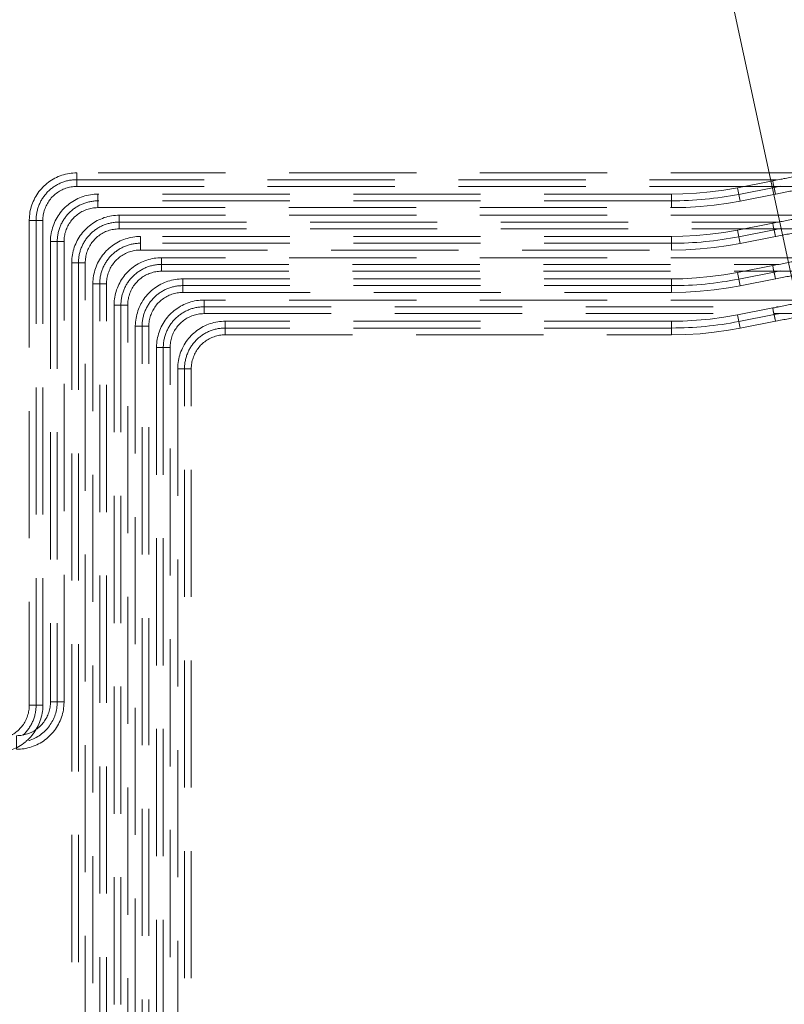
# Model space of a CAD drawing. Header units: millimetres. Extents: x -125 to 26481, y 4748 to 39818.
# Tile 39 of 104: x 16917 to 17819, y 35828 to 36989. Entities that reach past the tile are written whole.
import ezdxf

# ---------------------------------------------------------------- set-up
doc = ezdxf.new("R2010")
doc.units = ezdxf.units.MM
doc.linetypes.add('ADSK_Скрыто', pattern=[300, 150, -150])
doc.linetypes.add('ADSK_Штриховая_ш3 п1_5', pattern=[225, 150, -75])
for name, color, linetype, lineweight in [('A-DETL-____-HDLN', 90, 'ADSK_Скрыто', 9), ('A-DETL-____-MBND', 5, 'ADSK_Штриховая_ш3 п1_5', 20), ('M-EQPM-___-IDEN', 50, 'Continuous', 20)]:
    doc.layers.add(name, color=color, linetype=linetype, lineweight=lineweight)

# ---------------------------------------------------------------- blocks, each defined once
blk = doc.blocks.new('ADSK_СШПЭ Аксиальный_Поворот с фиксатором - Поворот трубы-1648616-В_Этаж 02_Отопление')
at = {"layer": 'A-DETL-____-MBND', "color": 10}
for p, q in [((40.8, -0.2), (37.7, 15.5)), ((-40, 8), (-40, -8))]:
    blk.add_line(p, q, dxfattribs=at)
at = {"layer": 'A-DETL-____-MBND', "color": 10, "flags": 128}
for points in [[(37.7, 15.5), (21.7, 12.7), (5.7, 10.6), (-10.5, 9.1), (-26.7, 8.2), (-40, 8)], [(-40, -8), (-23.1, -7.7), (-6.3, -6.7), (10.5, -5), (27.1, -2.6), (40.8, -0.2)]]:
    blk.add_lwpolyline(points, dxfattribs=at)
blk = doc.blocks.new('ADSK_СШПЭ Аксиальный_Поворот с фиксатором - Поворот трубы-V14-В_Этаж 02_Отопление')
at = {"layer": 'A-DETL-____-MBND', "color": 10}
for p, q in [((8, 48), (-8, 48)), ((-48, 8), (-48, -8))]:
    blk.add_line(p, q, dxfattribs=at)
at = {"layer": 'A-DETL-____-MBND', "color": 10, "flags": 128}
for points in [[(-8, 48), (-8, 46.4), (-8.1, 44.8), (-8.3, 43.2), (-8.5, 41.6), (-8.8, 40.1), (-9.1, 38.5), (-9.6, 36.9), (-10, 35.4), (-10.6, 33.9), (-11.2, 32.4), (-11.8, 31), (-12.5, 29.5), (-13.3, 28.1), (-14.1, 26.8), (-15, 25.4), (-15.9, 24.1), (-16.9, 22.8), (-17.9, 21.6), (-19, 20.4), (-20.1, 19.3), (-21.3, 18.2), (-22.5, 17.2), (-23.8, 16.2), (-25.1, 15.2), (-26.4, 14.3), (-27.8, 13.5), (-29.1, 12.7), (-30.6, 12), (-32, 11.3), (-33.5, 10.7), (-35, 10.2), (-36.5, 9.7), (-38.1, 9.3), (-39.6, 8.9), (-41.2, 8.6), (-42.8, 8.3), (-44.4, 8.2), (-46, 8.1), (-47.6, 8), (-48, 8)], [(-48, -8), (-45.8, -8), (-43.5, -7.8), (-41.3, -7.6), (-39.1, -7.3), (-36.9, -6.9), (-34.7, -6.4), (-32.5, -5.8), (-30.4, -5.2), (-28.3, -4.4), (-26.2, -3.6), (-24.1, -2.7), (-22.1, -1.7), (-20.2, -0.6), (-18.3, 0.6), (-16.4, 1.8), (-14.6, 3.1), (-12.8, 4.5), (-11.1, 5.9), (-9.4, 7.4), (-7.8, 9), (-6.3, 10.6), (-4.8, 12.3), (-3.4, 14.1), (-2.1, 15.9), (-0.9, 17.7), (0.3, 19.7), (1.4, 21.6), (2.4, 23.6), (3.3, 25.6), (4.2, 27.7), (5, 29.8), (5.6, 31.9), (6.2, 34.1), (6.8, 36.3), (7.2, 38.5), (7.5, 40.7), (7.8, 42.9), (7.9, 45.2), (8, 47.4), (8, 48)]]:
    blk.add_lwpolyline(points, dxfattribs=at)
blk = doc.blocks.new('ADSK_СШПЭ Аксиальный_Поворот с фиксатором - Поворот трубы-V15-В_Этаж 02_Отопление')
at = {"layer": 'A-DETL-____-MBND', "color": 170}
for p, q in [((8, 48), (-8, 48)), ((-48, 8), (-48, -8))]:
    blk.add_line(p, q, dxfattribs=at)
at = {"layer": 'A-DETL-____-MBND', "color": 170, "flags": 128}
for points in [[(-8, 48), (-8, 46.4), (-8.1, 44.8), (-8.3, 43.2), (-8.5, 41.6), (-8.8, 40.1), (-9.1, 38.5), (-9.6, 36.9), (-10, 35.4), (-10.6, 33.9), (-11.2, 32.4), (-11.8, 31), (-12.5, 29.5), (-13.3, 28.1), (-14.1, 26.8), (-15, 25.4), (-15.9, 24.1), (-16.9, 22.8), (-17.9, 21.6), (-19, 20.4), (-20.1, 19.3), (-21.3, 18.2), (-22.5, 17.2), (-23.8, 16.2), (-25.1, 15.2), (-26.4, 14.3), (-27.8, 13.5), (-29.1, 12.7), (-30.6, 12), (-32, 11.3), (-33.5, 10.7), (-35, 10.2), (-36.5, 9.7), (-38.1, 9.3), (-39.6, 8.9), (-41.2, 8.6), (-42.8, 8.3), (-44.4, 8.2), (-46, 8.1), (-47.6, 8), (-48, 8)], [(-48, -8), (-45.8, -8), (-43.5, -7.8), (-41.3, -7.6), (-39.1, -7.3), (-36.9, -6.9), (-34.7, -6.4), (-32.5, -5.8), (-30.4, -5.2), (-28.3, -4.4), (-26.2, -3.6), (-24.1, -2.7), (-22.1, -1.7), (-20.2, -0.6), (-18.3, 0.6), (-16.4, 1.8), (-14.6, 3.1), (-12.8, 4.5), (-11.1, 5.9), (-9.4, 7.4), (-7.8, 9), (-6.3, 10.6), (-4.8, 12.3), (-3.4, 14.1), (-2.1, 15.9), (-0.9, 17.7), (0.3, 19.7), (1.4, 21.6), (2.4, 23.6), (3.3, 25.6), (4.2, 27.7), (5, 29.8), (5.6, 31.9), (6.2, 34.1), (6.8, 36.3), (7.2, 38.5), (7.5, 40.7), (7.8, 42.9), (7.9, 45.2), (8, 47.4), (8, 48)]]:
    blk.add_lwpolyline(points, dxfattribs=at)
blk = doc.blocks.new('ADSK_СШПЭ Аксиальный_Поворот с фиксатором - Поворот трубы-V56-В_Этаж 02_Отопление')
at = {"layer": 'A-DETL-____-HDLN', "color": 1}
for p, q in [((33546.6, 36649.3), (33547.2, 36646)), ((33581.4, 36656), (33581.5, 36656.1)), ((33586.7, 36640.8), (33586.3, 36640.7)), ((33587.5, 36640.9), (33586.8, 36640.8)), ((33591.5, 36641.7), (33591.5, 36641.7)), ((33592.3, 36641.9), (33591.7, 36641.8))]:
    blk.add_line(p, q, dxfattribs=at)
at = {"layer": 'A-DETL-____-HDLN', "color": 1, "flags": 128}
for points in [[(33576.2, 36655), (33577.7, 36655.3), (33579.1, 36655.6), (33580.4, 36655.9), (33581.2, 36656)], [(33581.6, 36656.1), (33581.7, 36656.1), (33582.9, 36656.3), (33583.6, 36656.5)], [(33583.7, 36656.5), (33584.1, 36656.6), (33585.2, 36656.8), (33586.2, 36657), (33587.2, 36657.2), (33587.7, 36657.3)], [(33588, 36657.3), (33588.1, 36657.4), (33589, 36657.5), (33589.8, 36657.7), (33590.5, 36657.8), (33591.2, 36658), (33591.7, 36658.1), (33591.9, 36658.1)], [(33592.5, 36658.2), (33592.7, 36658.3), (33593, 36658.3), (33593.3, 36658.4), (33593.5, 36658.4), (33593.6, 36658.4), (33593.7, 36658.5), (33593.7, 36658.5)], [(33593.7, 36658.5), (33594, 36658.5), (33594.3, 36658.6), (33594.7, 36658.6), (33594.9, 36658.6)], [(33595.1, 36658.6), (33595.3, 36658.6), (33595.4, 36658.6)], [(33595.6, 36658.6), (33595.9, 36658.6), (33596.3, 36658.5), (33596.6, 36658.5), (33596.9, 36658.4), (33597.2, 36658.4), (33597.5, 36658.3), (33597.8, 36658.2), (33598.1, 36658.1), (33598.4, 36658), (33598.7, 36657.8), (33599, 36657.7), (33599.3, 36657.5), (33599.5, 36657.4), (33599.8, 36657.2), (33600.1, 36657), (33600.3, 36656.8), (33600.6, 36656.6), (33600.8, 36656.4), (33601, 36656.1), (33601.2, 36655.9), (33601.4, 36655.7), (33601.6, 36655.4), (33601.8, 36655.1), (33602, 36654.9), (33602.2, 36654.6), (33602.2, 36654.5)], [(33602.3, 36654.3), (33602.5, 36654), (33602.6, 36653.7), (33602.7, 36653.5), (33602.8, 36653.1), (33602.9, 36652.8), (33603, 36652.5), (33603.1, 36652.2), (33603.1, 36652.1)], [(33603.1, 36652.1), (33603.1, 36651.8), (33603.2, 36651.5), (33603.2, 36651.2), (33603.2, 36650.9), (33603.2, 36650.5), (33603.2, 36650.2), (33603.2, 36649.9), (33603.2, 36649.6), (33603.1, 36649.3), (33603.1, 36649), (33603, 36648.6), (33602.9, 36648.3), (33602.8, 36648), (33602.7, 36647.7), (33602.6, 36647.4), (33602.5, 36647.1), (33602.3, 36646.9)], [(33586.3, 36640.7), (33585.1, 36640.5), (33583.8, 36640.2), (33582.5, 36640), (33581.1, 36639.7), (33579.7, 36639.4), (33578.2, 36639.1), (33576.7, 36638.8), (33576.5, 36638.8)], [(33591.5, 36641.7), (33590.5, 36641.5), (33589.6, 36641.3), (33588.5, 36641.1), (33587.5, 36640.9)], [(33595, 36642.4), (33594.9, 36642.4), (33594.4, 36642.3), (33593.8, 36642.2), (33593.1, 36642), (33592.3, 36641.9)], [(33596.8, 36642.8), (33596.7, 36642.7), (33596.6, 36642.7), (33596.4, 36642.7), (33596.2, 36642.6), (33595.8, 36642.6), (33595.4, 36642.5)], [(33602.2, 36646.8), (33602.2, 36646.6), (33602, 36646.3), (33601.8, 36646), (33601.6, 36645.8), (33601.4, 36645.5), (33601.2, 36645.3), (33601, 36645.1), (33600.8, 36644.8), (33600.5, 36644.6), (33600.3, 36644.4), (33600, 36644.2), (33599.8, 36644), (33599.5, 36643.8), (33599.2, 36643.7), (33599, 36643.5), (33598.7, 36643.4), (33598.4, 36643.2), (33598.1, 36643.1), (33597.8, 36643), (33597.5, 36642.9), (33597.2, 36642.8), (33596.9, 36642.8), (33596.8, 36642.8)]]:
    blk.add_lwpolyline(points, dxfattribs=at)
at = {"layer": 'A-DETL-____-HDLN', "color": 1}
for start, end in [(161.0515, 191.0515), (191.0515, 206.0515), (153.6533, 161.0515), (146.0515, 152.0533), (101.0515, 146.0515), (93.6533, 101.0515), (88.3738, 92.0533), (86.0515, 87.0844), (28.3738, 86.0515), (11.0515, 27.0844), (333.6533, 11.0515), (206.0515, 207.0844), (208.3738, 221.0515), (221.0515, 233.4428), (236.0515, 267.0844), (268.3738, 272.0533), (273.6533, 332.0533)]:
    blk.add_arc((33595.2, 36650.6), 8, start, end, dxfattribs=at)
at = {"layer": 'A-DETL-____-MBND', "color": 10}
for p, q in [((33547.2, 36646), (33548.1, 36641.4)), ((33548.1, 36641.4), (33549.7, 36633.6))]:
    blk.add_line(p, q, dxfattribs=at)
at = {"layer": 'A-DETL-____-MBND', "color": 10, "flags": 128}
for points in [[(33546.6, 36649.3), (33548.5, 36649.6), (33550.4, 36650), (33552.2, 36650.4), (33554.1, 36650.7), (33556, 36651.1), (33557.8, 36651.4), (33559.6, 36651.8), (33561.4, 36652.1), (33563.2, 36652.5), (33564.9, 36652.8), (33566.7, 36653.2), (33568.4, 36653.5), (33570, 36653.8), (33571.6, 36654.1), (33573.2, 36654.5), (33574.7, 36654.7), (33576.2, 36655)], [(33576.5, 36638.8), (33575.1, 36638.5), (33573.5, 36638.2), (33571.9, 36637.9), (33570.2, 36637.6), (33568.5, 36637.2), (33566.7, 36636.9), (33565, 36636.5), (33563.2, 36636.2), (33561.4, 36635.8), (33559.5, 36635.5), (33557.7, 36635.1), (33555.8, 36634.8), (33553.9, 36634.4), (33552.1, 36634), (33550.2, 36633.7), (33549.7, 36633.6)]]:
    blk.add_lwpolyline(points, dxfattribs=at)
blk = doc.blocks.new('ADSK_СШПЭ Аксиальный_Поворот с фиксатором - Поворот трубы-V57-В_Этаж 02_Отопление')
at = {"layer": 'A-DETL-____-HDLN', "color": 1}
for p, q in [((33546.6, 36799.3), (33547.2, 36796)), ((33581.4, 36806), (33581.5, 36806.1)), ((33586.7, 36790.8), (33586.3, 36790.7)), ((33587.5, 36790.9), (33586.8, 36790.8)), ((33591.5, 36791.7), (33591.5, 36791.7)), ((33592.3, 36791.9), (33591.7, 36791.8))]:
    blk.add_line(p, q, dxfattribs=at)
at = {"layer": 'A-DETL-____-HDLN', "color": 1, "flags": 128}
for points in [[(33576.2, 36805), (33577.7, 36805.3), (33579.1, 36805.6), (33580.4, 36805.9), (33581.2, 36806)], [(33581.6, 36806.1), (33581.7, 36806.1), (33582.9, 36806.3), (33583.6, 36806.5)], [(33583.7, 36806.5), (33584.1, 36806.6), (33585.2, 36806.8), (33586.2, 36807), (33587.2, 36807.2), (33587.7, 36807.3)], [(33588, 36807.3), (33588.1, 36807.4), (33589, 36807.5), (33589.8, 36807.7), (33590.5, 36807.8), (33591.2, 36808), (33591.7, 36808.1), (33591.9, 36808.1)], [(33592.5, 36808.2), (33592.7, 36808.3), (33593, 36808.3), (33593.3, 36808.4), (33593.5, 36808.4), (33593.6, 36808.4), (33593.7, 36808.5), (33593.7, 36808.5)], [(33593.7, 36808.5), (33594, 36808.5), (33594.3, 36808.6), (33594.7, 36808.6), (33594.9, 36808.6)], [(33595.1, 36808.6), (33595.3, 36808.6), (33595.4, 36808.6)], [(33595.6, 36808.6), (33595.9, 36808.6), (33596.3, 36808.5), (33596.6, 36808.5), (33596.9, 36808.4), (33597.2, 36808.4), (33597.5, 36808.3), (33597.8, 36808.2), (33598.1, 36808.1), (33598.4, 36808), (33598.7, 36807.8), (33599, 36807.7), (33599.3, 36807.5), (33599.5, 36807.4), (33599.8, 36807.2), (33600.1, 36807), (33600.3, 36806.8), (33600.6, 36806.6), (33600.8, 36806.4), (33601, 36806.1), (33601.2, 36805.9), (33601.4, 36805.7), (33601.6, 36805.4), (33601.8, 36805.1), (33602, 36804.9), (33602.2, 36804.6), (33602.2, 36804.5)], [(33602.3, 36804.3), (33602.5, 36804), (33602.6, 36803.7), (33602.7, 36803.5), (33602.8, 36803.1), (33602.9, 36802.8), (33603, 36802.5), (33603.1, 36802.2), (33603.1, 36802.1)], [(33603.1, 36802.1), (33603.1, 36801.8), (33603.2, 36801.5), (33603.2, 36801.2), (33603.2, 36800.9), (33603.2, 36800.5), (33603.2, 36800.2), (33603.2, 36799.9), (33603.2, 36799.6), (33603.1, 36799.3), (33603.1, 36799), (33603, 36798.6), (33602.9, 36798.3), (33602.8, 36798), (33602.7, 36797.7), (33602.6, 36797.4), (33602.5, 36797.1), (33602.3, 36796.9)], [(33586.3, 36790.7), (33585.1, 36790.5), (33583.8, 36790.2), (33582.5, 36790), (33581.1, 36789.7), (33579.7, 36789.4), (33578.2, 36789.1), (33576.7, 36788.8), (33576.5, 36788.8)], [(33591.5, 36791.7), (33590.5, 36791.5), (33589.6, 36791.3), (33588.5, 36791.1), (33587.5, 36790.9)], [(33595, 36792.4), (33594.9, 36792.4), (33594.4, 36792.3), (33593.8, 36792.2), (33593.1, 36792), (33592.3, 36791.9)], [(33596.8, 36792.8), (33596.7, 36792.7), (33596.6, 36792.7), (33596.4, 36792.7), (33596.2, 36792.6), (33595.8, 36792.6), (33595.4, 36792.5)], [(33602.2, 36796.8), (33602.2, 36796.6), (33602, 36796.3), (33601.8, 36796), (33601.6, 36795.8), (33601.4, 36795.5), (33601.2, 36795.3), (33601, 36795.1), (33600.8, 36794.8), (33600.5, 36794.6), (33600.3, 36794.4), (33600, 36794.2), (33599.8, 36794), (33599.5, 36793.8), (33599.2, 36793.7), (33599, 36793.5), (33598.7, 36793.4), (33598.4, 36793.2), (33598.1, 36793.1), (33597.8, 36793), (33597.5, 36792.9), (33597.2, 36792.8), (33596.9, 36792.8), (33596.8, 36792.8)]]:
    blk.add_lwpolyline(points, dxfattribs=at)
at = {"layer": 'A-DETL-____-HDLN', "color": 1}
for start, end in [(161.0515, 191.0515), (191.0515, 206.0515), (153.6533, 161.0515), (146.0515, 152.0533), (101.0515, 146.0515), (93.6533, 101.0515), (88.3738, 92.0533), (86.0515, 87.0844), (28.3738, 86.0515), (26.0516, 27.0844), (11.0515, 26.0515), (333.6533, 11.0515), (206.0515, 207.0844), (208.3738, 221.0515), (221.0515, 233.4428), (236.0515, 267.0844), (268.3738, 272.0533), (273.6533, 332.0533)]:
    blk.add_arc((33595.2, 36800.6), 8, start, end, dxfattribs=at)
at = {"layer": 'A-DETL-____-MBND', "color": 10}
for p, q in [((33547.2, 36796), (33548.1, 36791.4)), ((33548.1, 36791.4), (33549.7, 36783.6))]:
    blk.add_line(p, q, dxfattribs=at)
at = {"layer": 'A-DETL-____-MBND', "color": 10, "flags": 128}
for points in [[(33546.6, 36799.3), (33548.5, 36799.6), (33550.4, 36800), (33552.2, 36800.4), (33554.1, 36800.7), (33556, 36801.1), (33557.8, 36801.4), (33559.6, 36801.8), (33561.4, 36802.1), (33563.2, 36802.5), (33564.9, 36802.8), (33566.7, 36803.2), (33568.4, 36803.5), (33570, 36803.8), (33571.6, 36804.1), (33573.2, 36804.5), (33574.7, 36804.7), (33576.2, 36805)], [(33576.5, 36788.8), (33575.1, 36788.5), (33573.5, 36788.2), (33571.9, 36787.9), (33570.2, 36787.6), (33568.5, 36787.2), (33566.7, 36786.9), (33565, 36786.5), (33563.2, 36786.2), (33561.4, 36785.8), (33559.5, 36785.5), (33557.7, 36785.1), (33555.8, 36784.8), (33553.9, 36784.4), (33552.1, 36784), (33550.2, 36783.7), (33549.7, 36783.6)]]:
    blk.add_lwpolyline(points, dxfattribs=at)
blk = doc.blocks.new('ADSK_СШПЭ Аксиальный_Поворот с фиксатором - Поворот трубы-V16-В_Этаж 02_Отопление')
at = {"layer": 'A-DETL-____-HDLN', "color": 5}
blk.add_line((-48, 8), (-48, 2.1), dxfattribs=at)
at = {"layer": 'A-DETL-____-MBND', "color": 170}
for p, q in [((8, 48), (-8, 48)), ((-48, 2.1), (-48, -8))]:
    blk.add_line(p, q, dxfattribs=at)
at = {"layer": 'A-DETL-____-MBND', "color": 170, "flags": 128}
for points in [[(-8, 48), (-8, 46.4), (-8.1, 44.8), (-8.3, 43.2), (-8.5, 41.6), (-8.8, 40.1), (-9.1, 38.5), (-9.6, 36.9), (-10, 35.4), (-10.6, 33.9), (-11.2, 32.4), (-11.8, 31), (-12.5, 29.5), (-13.3, 28.1), (-14.1, 26.8), (-15, 25.4), (-15.9, 24.1), (-16.9, 22.8), (-17.9, 21.6), (-19, 20.4), (-20.1, 19.3), (-21.3, 18.2), (-22.5, 17.2), (-23.8, 16.2), (-25.1, 15.2), (-26.4, 14.3), (-27.8, 13.5), (-29.1, 12.7), (-30.6, 12), (-32, 11.3), (-33.5, 10.7), (-35, 10.2), (-36.5, 9.7), (-38.1, 9.3), (-39.6, 8.9), (-41.2, 8.6), (-42.8, 8.3), (-44.4, 8.2), (-46, 8.1), (-47.6, 8), (-48, 8)], [(-12.1, 5.1), (-11.1, 5.9), (-9.4, 7.4), (-7.8, 9), (-6.3, 10.6), (-4.8, 12.3), (-3.4, 14.1), (-2.1, 15.9), (-0.9, 17.7), (0.3, 19.7), (1.4, 21.6), (2.4, 23.6), (3.3, 25.6), (4.2, 27.7), (5, 29.8), (5.6, 31.9), (6.2, 34.1), (6.8, 36.3), (7.2, 38.5), (7.5, 40.7), (7.8, 42.9), (7.9, 45.2), (8, 47.4), (8, 48)], [(-48, -8), (-45.8, -8), (-43.5, -7.8), (-41.3, -7.6), (-39.1, -7.3), (-36.9, -6.9), (-34.7, -6.4), (-32.5, -5.8), (-30.4, -5.2), (-28.3, -4.4), (-26.2, -3.6), (-24.1, -2.7), (-22.1, -1.7), (-20.2, -0.6), (-18.3, 0.6), (-16.4, 1.8), (-14.6, 3.1), (-12.8, 4.5), (-12.1, 5)]]:
    blk.add_lwpolyline(points, dxfattribs=at)
blk = doc.blocks.new('ADSK_СШПЭ Аксиальный_Поворот с фиксатором - Поворот трубы-V61-В_Этаж 02_Отопление')
at = {"layer": 'A-DETL-____-HDLN', "color": 1}
blk.add_line((-48, 8), (-48, 2.1), dxfattribs=at)
at = {"layer": 'A-DETL-____-MBND', "color": 10}
for p, q in [((8, 48), (-8, 48)), ((-48, 2.1), (-48, -8))]:
    blk.add_line(p, q, dxfattribs=at)
at = {"layer": 'A-DETL-____-MBND', "color": 10, "flags": 128}
for points in [[(-8, 48), (-8, 46.4), (-8.1, 44.8), (-8.3, 43.2), (-8.5, 41.6), (-8.8, 40.1), (-9.1, 38.5), (-9.6, 36.9), (-10, 35.4), (-10.6, 33.9), (-11.2, 32.4), (-11.8, 31), (-12.5, 29.5), (-13.3, 28.1), (-14.1, 26.8), (-15, 25.4), (-15.9, 24.1), (-16.9, 22.8), (-17.9, 21.6), (-19, 20.4), (-20.1, 19.3), (-21.3, 18.2), (-22.5, 17.2), (-23.8, 16.2), (-25.1, 15.2), (-26.4, 14.3), (-27.8, 13.5), (-29.1, 12.7), (-30.6, 12), (-32, 11.3), (-33.5, 10.7), (-35, 10.2), (-36.5, 9.7), (-38.1, 9.3), (-39.6, 8.9), (-41.2, 8.6), (-42.8, 8.3), (-44.4, 8.2), (-46, 8.1), (-47.6, 8), (-48, 8)], [(-48, -8), (-45.8, -8), (-43.5, -7.8), (-41.3, -7.6), (-39.1, -7.3), (-36.9, -6.9), (-34.7, -6.4), (-32.5, -5.8), (-30.4, -5.2), (-28.3, -4.4), (-26.2, -3.6), (-24.1, -2.7), (-22.1, -1.7), (-20.2, -0.6), (-18.3, 0.6), (-16.4, 1.8), (-14.6, 3.1), (-12.8, 4.5), (-11.1, 5.9), (-9.4, 7.4), (-7.8, 9), (-6.3, 10.6), (-4.8, 12.3), (-3.4, 14.1), (-2.1, 15.9), (-0.9, 17.7), (0.3, 19.7), (1.4, 21.6), (2.4, 23.6), (3.3, 25.6), (4.2, 27.7), (5, 29.8), (5.6, 31.9), (6.2, 34.1), (6.8, 36.3), (7.2, 38.5), (7.5, 40.7), (7.8, 42.9), (7.9, 45.2), (8, 47.4), (8, 48)]]:
    blk.add_lwpolyline(points, dxfattribs=at)

msp = doc.modelspace()

# ---------------------------------------------------------------- linework, layer by layer
at = {"layer": 'A-DETL-____-HDLN', "color": 1}
for p, q in [((17805.5, 36796), (17804.9, 36799.3)), ((17805.5, 36746), (17804.9, 36749.3)), ((17805.5, 36696), (17804.9, 36699.3)), ((17805.5, 36646), (17804.9, 36649.3))]:
    msp.add_line(p, q, dxfattribs=at)
at = {"layer": 'A-DETL-____-HDLN', "color": 5}
for p, q in [((17806.8, 36792.6), (17837.5, 36792.6)), ((17806.8, 36742.6), (17837.5, 36742.6)), ((17806.8, 36692.6), (17837.5, 36692.6)), ((17806.8, 36642.6), (17837.5, 36642.6))]:
    msp.add_line(p, q, dxfattribs=at)
at = {"layer": 'A-DETL-____-MBND', "color": 170}
for p, q in [((17834.8, 36808.6), (16984.5, 36808.6)), ((16984.5, 36808.6), (16984.5, 36792.6)), ((16984.5, 36800.6), (17811.8, 36800.6)), ((16984.5, 36792.6), (17806.7, 36792.6)), ((16928.5, 36752.6), (16928.5, 36180.6)), ((16944.5, 36752.6), (16928.5, 36752.6)), ((16936.5, 36180.6), (16936.5, 36752.6)), ((16944.5, 36180.6), (16944.5, 36752.6)), ((17834.8, 36758.6), (17034.5, 36758.6)), ((17034.5, 36758.6), (17034.5, 36742.6)), ((17034.5, 36750.6), (17811.8, 36750.6)), ((17034.5, 36742.6), (17806.7, 36742.6)), ((17834.8, 36708.6), (17084.5, 36708.6)), ((17084.5, 36708.6), (17084.5, 36692.6)), ((16978.5, 36702.6), (16978.5, 34858.5)), ((16994.5, 36702.6), (16978.5, 36702.6)), ((16986.5, 36702.6), (16986.5, 34858.5)), ((16994.5, 34858.5), (16994.5, 36702.6)), ((17084.5, 36700.6), (17811.8, 36700.6)), ((17084.5, 36692.6), (17806.7, 36692.6)), ((17028.5, 36652.6), (17028.5, 34808.5)), ((17044.5, 36652.6), (17028.5, 36652.6)), ((17036.5, 36652.6), (17036.5, 34808.5)), ((17044.5, 34808.5), (17044.5, 36652.6)), ((17834.8, 36658.6), (17134.5, 36658.6)), ((17134.5, 36658.6), (17134.5, 36642.6)), ((17134.5, 36650.6), (17811.8, 36650.6)), ((17134.5, 36642.6), (17806.7, 36642.6)), ((17078.5, 36602.6), (17078.5, 34758.5)), ((17094.5, 36602.6), (17078.5, 36602.6)), ((17086.5, 36602.6), (17086.5, 34758.5)), ((17094.5, 34758.5), (17094.5, 36602.6)), ((16928.5, 36180.6), (16944.5, 36180.6))]:
    msp.add_line(p, q, dxfattribs=at)
at = {"layer": 'A-DETL-____-MBND', "color": 10}
for p, q in [((17804.9, 36799.3), (17763.3, 36791.1)), ((17763.3, 36791.1), (17766.3, 36775.4)), ((17806.4, 36791.4), (17764.8, 36783.3)), ((17808, 36783.6), (17805.5, 36796)), ((17814.2, 36792.9), (17806.4, 36791.4)), ((17685.5, 36783.6), (17009.5, 36783.6)), ((17009.5, 36783.6), (17009.5, 36767.6)), ((17685.5, 36775.6), (17009.5, 36775.6)), ((17685.5, 36767.6), (17685.5, 36783.6)), ((17766.3, 36775.4), (17808, 36783.6)), ((17009.5, 36767.6), (17685.5, 36767.6)), ((17804.9, 36749.3), (17763.3, 36741.1)), ((17763.3, 36741.1), (17766.3, 36725.4)), ((17806.4, 36741.4), (17764.8, 36733.3)), ((17808, 36733.6), (17805.5, 36746)), ((17814.2, 36742.9), (17806.4, 36741.4)), ((17685.5, 36733.6), (17059.5, 36733.6)), ((17059.5, 36733.6), (17059.5, 36717.6)), ((17685.5, 36717.6), (17685.5, 36733.6)), ((17766.3, 36725.4), (17808, 36733.6)), ((16953.5, 36727.6), (16953.5, 36184.6)), ((16969.5, 36727.6), (16953.5, 36727.6)), ((16961.5, 36727.6), (16961.5, 36184.6)), ((16969.5, 36184.6), (16969.5, 36727.6)), ((17685.5, 36725.6), (17059.5, 36725.6)), ((17059.5, 36717.6), (17685.5, 36717.6)), ((17804.9, 36699.3), (17763.3, 36691.1)), ((17808, 36683.6), (17805.5, 36696)), ((17685.5, 36683.6), (17109.5, 36683.6)), ((17109.5, 36683.6), (17109.5, 36667.6)), ((17685.5, 36667.6), (17685.5, 36683.6)), ((17763.3, 36691.1), (17766.3, 36675.4)), ((17806.4, 36691.4), (17764.8, 36683.3)), ((17766.3, 36675.4), (17808, 36683.6)), ((17814.2, 36692.9), (17806.4, 36691.4)), ((17003.5, 36677.6), (17003.5, 34833.5)), ((17019.5, 36677.6), (17003.5, 36677.6)), ((17011.5, 34833.5), (17011.5, 36677.6)), ((17019.5, 34833.5), (17019.5, 36677.6)), ((17685.5, 36675.6), (17109.5, 36675.6)), ((17109.5, 36667.6), (17685.5, 36667.6)), ((17804.9, 36649.3), (17763.3, 36641.1)), ((17763.3, 36641.1), (17766.3, 36625.4)), ((17806.4, 36641.4), (17764.8, 36633.3)), ((17808, 36633.6), (17805.5, 36646)), ((17814.2, 36642.9), (17806.4, 36641.4)), ((17053.5, 36627.6), (17053.5, 34783.5)), ((17069.5, 36627.6), (17053.5, 36627.6)), ((17061.5, 34783.5), (17061.5, 36627.6)), ((17069.5, 34783.5), (17069.5, 36627.6)), ((17685.5, 36633.6), (17159.5, 36633.6)), ((17159.5, 36633.6), (17159.5, 36617.6)), ((17685.5, 36625.6), (17159.5, 36625.6)), ((17685.5, 36617.6), (17685.5, 36633.6)), ((17766.3, 36625.4), (17808, 36633.6)), ((17159.5, 36617.6), (17685.5, 36617.6)), ((17103.5, 36577.6), (17103.5, 34733.5)), ((17119.5, 36577.6), (17103.5, 36577.6)), ((17111.5, 34733.5), (17111.5, 36577.6)), ((17119.5, 34733.5), (17119.5, 36577.6)), ((16953.5, 36184.6), (16969.5, 36184.6))]:
    msp.add_line(p, q, dxfattribs=at)
at = {"layer": 'A-DETL-____-MBND', "color": 170}
for centre, start, end in [((16984.5, 36752.6), 90, 180), ((17034.5, 36702.6), 90, 180), ((17084.5, 36652.6), 90, 180), ((17134.5, 36602.6), 90, 180), ((16888.5, 36180.6), 312.3654, 0)]:
    msp.add_arc(centre, 48, start, end, dxfattribs=at)
at = {"layer": 'A-DETL-____-MBND', "color": 10}
for centre, radius, start, end in [((17009.5, 36727.6), 48, 90, 180), ((17685.5, 37189.1), 413.5, 270, 281.0515), ((17685.5, 37139.1), 413.5, 270, 281.0515), ((17059.5, 36677.6), 48, 90, 180), ((17685.5, 37089.1), 413.5, 270, 281.0515), ((17109.5, 36627.6), 48, 90, 180), ((17159.5, 36577.6), 48, 90, 180), ((17685.5, 37039.1), 413.5, 270, 281.0515), ((16913.5, 36184.6), 48, 287.4228, 0)]:
    msp.add_arc(centre, radius, start, end, dxfattribs=at)
at = {"layer": 'M-EQPM-___-IDEN'}
msp.add_line((17850.7, 36575.5), (17515.2, 38139.6), dxfattribs=at)

# ---------------------------------------------------------------- block references
at = {"layer": 'A-DETL-____-HDLN', "color": 1}
for name, p in [('ADSK_СШПЭ Аксиальный_Поворот с фиксатором - Поворот трубы-V57-В_Этаж 02_Отопление', (-15741.7, 0)), ('ADSK_СШПЭ Аксиальный_Поворот с фиксатором - Поворот трубы-V56-В_Этаж 02_Отопление', (-15741.7, 100)), ('ADSK_СШПЭ Аксиальный_Поворот с фиксатором - Поворот трубы-V56-В_Этаж 02_Отопление', (-15741.7, 50)), ('ADSK_СШПЭ Аксиальный_Поворот с фиксатором - Поворот трубы-V56-В_Этаж 02_Отопление', (-15741.7, 0)), ('ADSK_СШПЭ Аксиальный_Поворот с фиксатором - Поворот трубы-V61-В_Этаж 02_Отопление', (16961.5, 36136.6))]:
    msp.add_blockref(name, p, dxfattribs=at)
at = {"layer": 'A-DETL-____-HDLN', "color": 5}
msp.add_blockref('ADSK_СШПЭ Аксиальный_Поворот с фиксатором - Поворот трубы-V16-В_Этаж 02_Отопление', (16936.5, 36132.6), dxfattribs=at)
at = {"layer": 'A-DETL-____-MBND', "color": 170, "rotation": 180}
for p in [(16936.5, 36800.6), (16986.5, 36750.6), (17036.5, 36700.6), (17086.5, 36650.6)]:
    msp.add_blockref('ADSK_СШПЭ Аксиальный_Поворот с фиксатором - Поворот трубы-V15-В_Этаж 02_Отопление', p, dxfattribs=at)
at = {"layer": 'A-DETL-____-MBND', "color": 10}
for p in [(17725.5, 36775.6), (17725.5, 36725.6), (17725.5, 36675.6), (17725.5, 36625.6)]:
    msp.add_blockref('ADSK_СШПЭ Аксиальный_Поворот с фиксатором - Поворот трубы-1648616-В_Этаж 02_Отопление', p, dxfattribs=at)
at = {"layer": 'A-DETL-____-MBND', "color": 10, "rotation": 180}
for p in [(16961.5, 36775.6), (17011.5, 36725.6), (17061.5, 36675.6), (17111.5, 36625.6)]:
    msp.add_blockref('ADSK_СШПЭ Аксиальный_Поворот с фиксатором - Поворот трубы-V14-В_Этаж 02_Отопление', p, dxfattribs=at)

doc.saveas('drawing.dxf')
